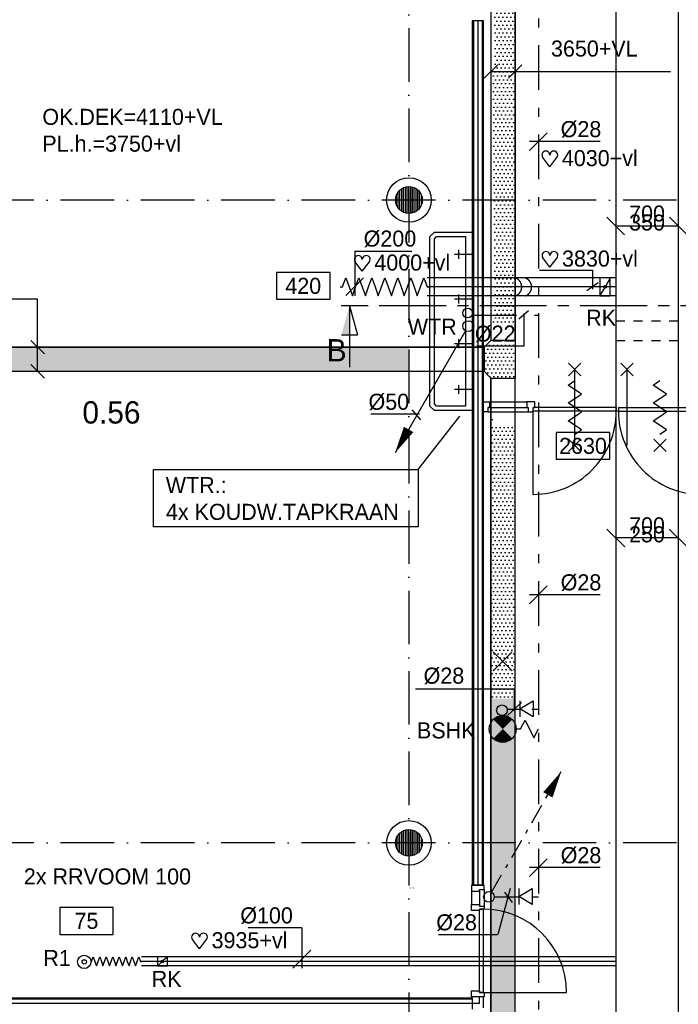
# Model space of a CAD drawing. Extents: x 25315 to 170951, y 867852 to 951952.
# Tile 17 of 119: x 70463 to 77842, y 896619 to 907647. Entities that reach past the tile are written whole.
import ezdxf
from ezdxf.enums import TextEntityAlignment as Align

# ---------------------------------------------------------------- set-up
doc = ezdxf.new("R2010")
doc.units = 0
doc.header["$LTSCALE"] = 100
for name, pattern in [('2322109', [10, 5, -2, 1, -2]), ('CENTER2', [11.25, 7.5, -1.25, 1.25, -1.25]), ('CENTER4', [5, 3.125, -0.625, 0.625, -0.625]), ('DASHDOT', [9, 6, -1.5, 0, -1.5]), ('HIDDEN', [2, 1, -1]), ('LURETOUR', [6, 4, -2])]:
    doc.linetypes.add(name, pattern=pattern)
doc.layers.get('0').update_dxf_attribs({"linetype": 'CONTINUOUS'})
for name, color, linetype in [('AL$7----_STRAMIEN', 1, 'DASHDOT'), ('AL74----_INRSANITAIR', 7, 'CONTINUOUS'), ('BOUW', 8, 'CONTINUOUS'), ('DOORSNEDE', 1, 'CONTINUOUS'), ('KABELGOOT', 8, 'CONTINUOUS'), ('WL524---', 4, 'CONTINUOUS'), ('WL531---', 4, 'CONTINUOUS'), ('WL561---', 4, 'CONTINUOUS'), ('WL570---', 3, 'CONTINUOUS'), ('WL570---_HARTLIJN', 7, 'CONTINUOUS'), ('WL570---_RETOUR', 3, 'CONTINUOUS'), ('WL570---_TOEVOER', 3, 'CONTINUOUS'), ('WM531---', 1, 'CONTINUOUS'), ('WM570---', 1, 'CONTINUOUS')]:
    doc.layers.add(name, color=color, linetype=linetype)
doc.styles.add('BURO-018', font='BUROFONT.shx', dxfattribs={"height": 180})
doc.styles.add('BURO-025', font='BUROFONT.shx', dxfattribs={"height": 250})
doc.styles.add('BURO-050', font='BUROFONT.shx', dxfattribs={"height": 500})
doc.styles.get("Standard").update_dxf_attribs({"font": 'ISOCP'})
pattern_1 = [(0, (8e-11, 771568.626), (21.875, 43.75), [0.7, -43.75])]

# ---------------------------------------------------------------- blocks, each defined once
blk = doc.blocks.new('LDV2121')
at = {"color": 0, "linetype": 'CONTINUOUS'}
blk.add_line((-0.25, -0.433), (-6.75, -11.691), dxfattribs=at)
blk.add_lwpolyline([(-6.75, -11.691, 0, 1, 0), (-5.5, -9.526, 1, 1, 0)], format="xyseb", dxfattribs=at)
blk.add_circle((0, 0), 0.5, dxfattribs=at)
blk = doc.blocks.new('LU-ORNAM-969610')
at = {"color": 0, "linetype": 'CONTINUOUS'}
for radius in [75, 25]:
    blk.add_circle((0, 0), radius, dxfattribs=at)
blk = doc.blocks.new('LU-1D-F-64238')
at = {"color": 0, "linetype": 'CONTINUOUS'}
for p, q in [((-284, 0), (-273, 0)), ((-273, 0), (-255, 50)), ((-255, 50), (-237, 0)), ((-237, 0), (-218, -50)), ((-218, -50), (-200, 0)), ((-200, 0), (-182, 50)), ((-182, 50), (-164, 0)), ((-164, 0), (-146, -50)), ((-146, -50), (-127, 0)), ((-127, 0), (-109, 50)), ((-109, 50), (-91, 0)), ((-91, 0), (-73, -50)), ((-73, -50), (-55, 0)), ((-55, 0), (-36, 50)), ((-36, 50), (-18, 0)), ((-18, 0), (0, -50)), ((0, -50), (18, 0)), ((18, 0), (36, 50)), ((36, 50), (55, 0)), ((55, 0), (73, -50)), ((73, -50), (91, 0)), ((91, 0), (109, 50)), ((109, 50), (127, 0)), ((127, 0), (146, -50)), ((146, -50), (164, 0)), ((164, 0), (182, 50)), ((182, 50), (200, 0)), ((200, 0), (218, -50)), ((218, -50), (237, 0)), ((237, 0), (255, 50)), ((255, 50), (273, 0)), ((273, 0), (284, 0))]:
    blk.add_line(p, q, dxfattribs=at)
blk = doc.blocks.new('LU-1D-K-64')
at = {"color": 0, "linetype": 'CONTINUOUS'}
for p, q in [((-0.5, 50), (0.5, 50)), ((-0.5, -50), (0.5, -50))]:
    blk.add_line(p, q, dxfattribs=at)
at = {"layer": 'WL570---_HARTLIJN', "linetype": 'CENTER2'}
blk.add_line((-0.5, 0), (0.5, 0), dxfattribs=at)
blk = doc.blocks.new('LU-ORND')
at = {"color": 0, "linetype": 'CONTINUOUS'}
for p, q in [((-3, 1.5), (-3, -1.5)), ((3, 1.5), (-3, 1.5)), ((3, -1.5), (3, 1.5)), ((-3, -1.5), (3, -1.5))]:
    blk.add_line(p, q, dxfattribs=at)
blk = doc.blocks.new('*U85', base_point=(76957, 125531))
at = {"layer": 'WM570---', "linetype": 'CONTINUOUS'}
for p, q in [((76957, 125881), (76357, 125881)), ((76957, 125881), (76957, 125431)), ((77057, 125630), (76858, 125431))]:
    blk.add_line(p, q, dxfattribs=at)
at = {"layer": 'WM570---', "linetype": 'CONTINUOUS', "style": 'BURO-018'}
blk.add_text('%%c100', height=180, dxfattribs=at).set_placement((76857, 125931), align=Align.RIGHT)
blk = doc.blocks.new('LU-2D-K-2BC')
at = {"color": 0, "linetype": 'CONTINUOUS'}
for p, q in [((-0.5, 350), (0.5, 350)), ((-0.5, -350), (0.5, -350))]:
    blk.add_line(p, q, dxfattribs=at)
blk = doc.blocks.new('LU-1D-K-C8')
at = {"color": 0, "linetype": 'CONTINUOUS'}
for p, q in [((-0.5, 100), (0.5, 100)), ((-0.5, -100), (0.5, -100))]:
    blk.add_line(p, q, dxfattribs=at)
at = {"layer": 'WL570---_HARTLIJN', "linetype": 'CENTER2'}
blk.add_line((-0.5, 0), (0.5, 0), dxfattribs=at)
blk = doc.blocks.new('LU-1D-KL-C874')
at = {"color": 0, "linetype": 'CONTINUOUS'}
for p, q in [((-58, 100), (-58, -100)), ((58, 100), (-58, 100)), ((51, 87), (7, 13)), ((58, -100), (58, 100)), ((-58, -100), (58, -100)), ((-7, -13), (-51, -87))]:
    blk.add_line(p, q, dxfattribs=at)
blk.add_circle((0, 0), 14.6, dxfattribs=at)
blk = doc.blocks.new('*U91', base_point=(76637, 136644))
at = {"layer": 'WM570---', "linetype": 'CONTINUOUS'}
for p, q in [((76637, 137044), (76637, 136544)), ((76637, 137044), (77276, 137044)), ((76736, 136744), (76537, 136545))]:
    blk.add_line(p, q, dxfattribs=at)
at = {"layer": 'WM570---', "linetype": 'CONTINUOUS', "style": 'BURO-018'}
blk.add_text('%%c200', height=180, dxfattribs=at).set_placement((76737, 137094))
blk = doc.blocks.new('LU-1D-F-C83EB')
at = {"color": 0, "linetype": 'CONTINUOUS'}
for p, q in [((-502, 0), (-473, 0)), ((-473, 0), (-437, 100)), ((-437, 100), (-400, 0)), ((-400, 0), (-364, -100)), ((-364, -100), (-328, 0)), ((-328, 0), (-291, 100)), ((-291, 100), (-255, 0)), ((-255, 0), (-218, -100)), ((-218, -100), (-182, 0)), ((-182, 0), (-146, 100)), ((-146, 100), (-109, 0)), ((-109, 0), (-73, -100)), ((-73, -100), (-36, 0)), ((-36, 0), (0, 100)), ((0, 100), (36, 0)), ((36, 0), (73, -100)), ((73, -100), (109, 0)), ((109, 0), (146, 100)), ((146, 100), (182, 0)), ((182, 0), (218, -100)), ((218, -100), (255, 0)), ((255, 0), (291, 100)), ((291, 100), (328, 0)), ((328, 0), (364, -100)), ((364, -100), (400, 0)), ((400, 0), (437, 100)), ((437, 100), (473, 0)), ((473, 0), (502, 0))]:
    blk.add_line(p, q, dxfattribs=at)
blk = doc.blocks.new('LDV1109')
at = {"color": 0, "linetype": 'CONTINUOUS'}
for p, q in [((5.875, 10.176), (6.75, 11.691)), ((5.312, 9.202), (5.5, 9.526)), ((4, 6.928), (4.937, 8.552)), ((3.437, 5.954), (3.625, 6.279)), ((2.125, 3.681), (3.062, 5.304)), ((1.562, 2.706), (1.75, 3.031)), ((0.25, 0.433), (1.187, 2.057))]:
    blk.add_line(p, q, dxfattribs=at)
blk.add_lwpolyline([(6.75, 11.691, 0, 1, 0), (5.5, 9.526, 1, 1, 0)], format="xyseb", dxfattribs=at)
blk.add_circle((0, 0), 0.5, dxfattribs=at)
blk = doc.blocks.new('LU-1D-KL-646F')
at = {"color": 0, "linetype": 'CONTINUOUS'}
for p, q in [((-56, 50), (-56, -50)), ((56, 50), (-56, 50)), ((45, 41), (10, 9)), ((56, -50), (56, 50)), ((-56, -50), (56, -50)), ((-10, -9), (-45, -41))]:
    blk.add_line(p, q, dxfattribs=at)
blk.add_circle((0, 0), 14, dxfattribs=at)
blk = doc.blocks.new('*U167', base_point=(77860, 130275))
at = {"layer": 'WM570---', "linetype": 'CONTINUOUS'}
for p, q in [((77410, 130374), (77610, 130175)), ((78110, 130374), (78310, 130175)), ((78210, 130275), (77510, 130275))]:
    blk.add_line(p, q, dxfattribs=at)
at = {"layer": 'WM570---', "linetype": 'CONTINUOUS', "style": 'BURO-018'}
for s, p in [('700', (77860, 130325)), ('250', (77860, 130225))]:
    blk.add_text(s, height=180, dxfattribs=at).set_placement(p, align=Align.CENTER)
blk = doc.blocks.new('*U90', base_point=(78220, 137319))
at = {"layer": 'WM570---', "linetype": 'CONTINUOUS'}
for p, q in [((77770, 137418), (77969, 137219)), ((78470, 137418), (78669, 137219)), ((78570, 137319), (77870, 137319))]:
    blk.add_line(p, q, dxfattribs=at)
at = {"layer": 'WM570---', "linetype": 'CONTINUOUS', "style": 'BURO-018'}
for s, p in [('700', (78220, 137369)), ('350', (78220, 137269))]:
    blk.add_text(s, height=180, dxfattribs=at).set_placement(p, align=Align.CENTER)
blk = doc.blocks.new('HART')
at = {"color": 1}
for q in [(-39.7, 52.4), (39.7, 52.4)]:
    blk.add_line((0, 0), q, dxfattribs=at)
for centre, start, end in [((-22.1, 65.7), 0, 217.1867), ((22.1, 65.7), 322.8133, 180)]:
    blk.add_arc(centre, 22.1, start, end, dxfattribs=at)
blk = doc.blocks.new('3048311')
at = {"color": 0, "linetype": 'CONTINUOUS'}
for p, q in [((-2.5, 1.5), (0, 0)), ((-2.5, -1.5), (-2.5, 1.5)), ((0, 0), (-2.5, -1.5)), ((0, -1.5), (0, 1.5))]:
    blk.add_line(p, q, dxfattribs=at)
at = {"color": 0, "linetype": 'CONTINUOUS', "style": 'BURO-018', "flags": 1}
blk.add_attdef('CV_MATCODE', (0, 0), '', height=1.8, dxfattribs=at)

msp = doc.modelspace()

# ---------------------------------------------------------------- hatches: boundary and pattern name
at = {"layer": 'BOUW'}
h = msp.add_hatch(dxfattribs=at)
h.set_pattern_fill('GEWPBET', color=256, scale=100, angle=90, style=0)
h.set_pattern_definition([(90, (74823.774, 905627.546), (-20, 1e-15), [])])
edge = h.paths.add_edge_path()
edge.add_arc((74823.8, 905627.5), 150, 0, 360)
h = msp.add_hatch(dxfattribs=at)
h.set_pattern_fill('GEWPBET', color=256, scale=100, angle=90, style=0)
h.set_pattern_definition([(90, (74823.774, 898427.546), (-20, 1e-15), [])])
edge = h.paths.add_edge_path()
edge.add_arc((74823.8, 898427.5), 150, 0, 360)
at = {"layer": 'WL531---'}
h = msp.add_hatch(dxfattribs=at)
h.set_pattern_fill('KABELGT', color=8, scale=7, style=0)
h.set_pattern_definition(pattern_1)
h.paths.add_polyline_path([(76012.7, 904129.3), (75770.7, 904129.3), (75770.7, 904053.7), (76012.7, 904053.7)])
h.paths.add_polyline_path([(75941.2, 904555.7), (75904.8, 904655.7), (75868.4, 904755.7), (75832, 904655.7), (75795.6, 904555.7), (75770.7, 904624.1), (75770.7, 904129.3), (76012.7, 904129.3), (76012.7, 904752.1), (75977.6, 904655.7)])
h.paths.add_polyline_path([(76012.7, 905627.5), (75770.7, 905627.5), (75770.7, 904624.1), (75795.6, 904555.7), (75832, 904655.7), (75868.4, 904755.7), (75904.8, 904655.7), (75941.2, 904555.7), (75977.6, 904655.7), (76012.7, 904752.1)])
h.paths.add_polyline_path([(76012.7, 907001.5), (75770.7, 907001.5), (75770.7, 905627.5), (76012.7, 905627.5)])
h.paths.add_polyline_path([(75770.7, 907067.7), (75770.7, 907001.5), (75947.6, 907001.5), (76012.7, 907066.7), (76012.7, 907067.7)])
h.paths.add_polyline_path([(76012.7, 907802.4, -0.0670921), (75770.7, 907736.3), (75770.7, 907067.7), (76012.7, 907067.7)])
h = msp.add_hatch(dxfattribs=at)
h.set_pattern_fill('KABELGT', color=8, scale=7, style=0)
h.set_pattern_definition(pattern_1)
h.paths.add_polyline_path([(76012.7, 903633.7), (76012.7, 903843.7), (76012.7, 904053.7), (75742.7, 904053.7), (75667.7, 903978.7), (75667.7, 903708.7), (75742.7, 903633.7)])
h.paths.add_polyline_path([(75877.6, 903843.5), (75884.1, 903843.5), (75884.1, 903844.9), (75877.6, 903844.9)], flags=24)
h = msp.add_hatch(dxfattribs=at)
h.set_pattern_fill('KABELGT', color=8, scale=7, style=0)
h.set_pattern_definition(pattern_1)
h.paths.add_polyline_path([(71913.9, 903978.7), (70664.7, 903978.7), (70664.7, 903708.7), (71913.9, 903708.7)])
h.paths.add_polyline_path([(70664.7, 903978.7), (68292.5, 903978.7), (68292.5, 903708.7), (70664.7, 903708.7)])
h.paths.add_polyline_path([(74823.6, 903978.7), (71913.9, 903978.7), (71913.9, 903708.7), (74823.6, 903708.7)])
h = msp.add_hatch(dxfattribs=at)
h.set_pattern_fill('KABELGT', color=8, scale=7, style=0)
h.set_pattern_definition(pattern_1)
h.paths.add_polyline_path([(76012.7, 903124.9), (75770.7, 903124.9), (75770.7, 903253.2), (75742.7, 903253.2), (75742.7, 900041.3), (76012.7, 900041.3)])
h = msp.add_hatch(dxfattribs=at)
h.set_pattern_fill('KABELGT', color=8, scale=7, style=0)
h.set_pattern_definition(pattern_1)
h.paths.add_polyline_path([(76012.7, 900041.3), (75742.7, 900041.3), (75742.7, 897905.7), (76012.7, 897905.7)])
h.paths.add_polyline_path([(76012.7, 897905.7), (75742.7, 897905.7), (75742.7, 895202.5), (76012.7, 895202.5)])
h.paths.add_polyline_path([(76012.7, 895202.5), (75742.7, 895202.5), (75742.7, 890925.6), (76012.7, 890925.6)])

# ---------------------------------------------------------------- linework, layer by layer
at = {"color": 2, "linetype": 'CONTINUOUS'}
for p, q in [((75768.4, 900566), (75980.5, 900353.8)), ((75768.4, 900353.8), (75980.5, 900566)), ((76074.5, 899703), (76124.5, 899803)), ((76124.5, 899803), (76224.5, 899603)), ((76024.5, 899703), (76074.5, 899703)), ((76224.5, 899603), (76274.5, 899703))]:
    msp.add_line(p, q, dxfattribs=at)
at = {"color": 2, "linetype": 'CONTINUOUS', "const_width": 150}
for points in [[(75927.5, 899756, 0.4142136), (75821.4, 899756, 1)], [(75927.5, 899649.9, -0.4142136), (75821.4, 899649.9, -1)]]:
    msp.add_lwpolyline(points, format="xyb", dxfattribs=at)
at = {"color": 2, "linetype": 'CONTINUOUS'}
for centre, radius in [((75866, 899912.2), 60), ((75874.5, 899703), 150)]:
    msp.add_circle(centre, radius, dxfattribs=at)
at = {"layer": 'AL$7----_STRAMIEN', "color": 1}
for p, q in [((74823.6, 948957), (74823.6, 883660.9)), ((87723.6, 905627.5), (61609.4, 905627.5)), ((87723.6, 905627.5), (61609.4, 905627.5)), ((87723.6, 898427.5), (61609.4, 898427.5)), ((87723.6, 898427.5), (61609.4, 898427.5))]:
    msp.add_line(p, q, dxfattribs=at)
at = {"layer": 'AL74----_INRSANITAIR', "color": 8, "linetype": 'CONTINUOUS'}
for p, q in [((75058.6, 905218.5), (75108.6, 905268.5)), ((75108.6, 905268.5), (75233.6, 905268.5)), ((75233.6, 905268.5), (75533.6, 905268.5)), ((75058.6, 903318.5), (75058.6, 905218.5)), ((75108.6, 905193.5), (75133.6, 905218.5)), ((75108.6, 903343.5), (75108.6, 905193.5)), ((75133.6, 905218.5), (75233.6, 905218.5)), ((75233.6, 905218.5), (75458.6, 905218.5)), ((75458.6, 905218.5), (75458.6, 903318.5)), ((75533.6, 905068), (75533.6, 903068)), ((75108.6, 903268.5), (75058.6, 903318.5)), ((75133.6, 903318.5), (75108.6, 903343.5)), ((75233.6, 903268.5), (75108.6, 903268.5)), ((75233.6, 903318.5), (75133.6, 903318.5)), ((75458.6, 903318.5), (75233.6, 903318.5)), ((75533.6, 903268.5), (75233.6, 903268.5))]:
    msp.add_line(p, q, dxfattribs=at)
for points in [[(75383.6, 904968.4), (75383.6, 905068.4)], [(75533.6, 905018.4), (75333.6, 905018.4)], [(75533.6, 904518.4), (75333.6, 904518.4)], [(75383.6, 904468.4), (75383.6, 904568.4)], [(75383.6, 903968.4), (75383.6, 904068.4)], [(75533.6, 904018.4), (75333.6, 904018.4)], [(75533.6, 903505.1), (75333.6, 903505.1)], [(75383.6, 903455.1), (75383.6, 903555.1)]]:
    msp.add_lwpolyline(points, dxfattribs=at)
at = {"layer": 'BOUW'}
for p, q in [((75533.6, 907632.7), (75533.6, 897953.7)), ((75658.6, 907632.7), (75533.6, 907632.7)), ((75548.6, 907632.7), (75548.6, 897953.7)), ((75596.1, 907632.7), (75596.1, 897953.7)), ((75643.6, 907632.7), (75643.6, 897953.7)), ((75658.6, 897953.7), (75658.6, 907632.7)), ((75533.6, 907475.4), (75533.6, 906825.4)), ((76751.1, 903659.2), (76611.1, 903799.2)), ((76611.1, 903659.2), (76751.1, 903799.2)), ((76681.1, 902879.2), (76681.1, 903729.2)), ((77337.1, 903659.2), (77197.1, 903799.2)), ((77197.1, 903659.2), (77337.1, 903799.2)), ((77267.1, 902879.2), (77267.1, 903729.2)), ((76606.1, 903554.2), (76681.1, 903604.2)), ((77561.1, 903554.2), (77636.1, 903604.2)), ((76756.1, 903454.2), (76606.1, 903554.2)), ((77711.1, 903454.2), (77561.1, 903554.2)), ((76606.1, 903354.2), (76681.1, 903404.2)), ((76681.1, 903404.2), (76756.1, 903454.2)), ((77561.1, 903354.2), (77636.1, 903404.2)), ((77636.1, 903404.2), (77711.1, 903454.2)), ((75725.6, 903367.2), (76143.1, 903367.2)), ((75725.6, 903304.2), (76143.1, 903304.2)), ((77146.1, 903304.2), (76216.1, 903304.2)), ((77146.1, 903264.2), (76216.1, 903264.2)), ((76756.1, 903254.2), (76606.1, 903354.2)), ((77146.1, 903304.2), (77146.1, 903264.2)), ((77171.1, 903264.2), (77146.1, 903264.2)), ((77171.1, 903304.2), (78101.1, 903304.2)), ((77171.1, 903304.2), (77171.1, 903264.2)), ((77171.1, 903264.2), (78101.1, 903264.2)), ((77711.1, 903254.2), (77561.1, 903354.2)), ((75708.6, 903253.2), (76160.1, 903253.2)), ((76606.1, 903154.2), (76681.1, 903204.2)), ((76756.1, 903054.2), (76606.1, 903154.2)), ((76681.1, 903204.2), (76756.1, 903254.2)), ((77561.1, 903154.2), (77636.1, 903204.2)), ((77711.1, 903054.2), (77561.1, 903154.2)), ((77636.1, 903204.2), (77711.1, 903254.2)), ((76681.1, 903004.2), (76756.1, 903054.2)), ((77636.1, 903004.2), (77711.1, 903054.2)), ((76751.1, 902809.2), (76611.1, 902949.2)), ((76611.1, 902809.2), (76751.1, 902949.2)), ((77706.1, 902809.2), (77566.1, 902949.2)), ((77566.1, 902809.2), (77706.1, 902949.2)), ((74837.9, 897924.2), (74837.9, 897919.2)), ((74872.9, 897924.2), (74872.9, 897919.2)), ((75533.6, 897953.7), (75658.6, 897953.7)), ((75614.6, 897686.7), (75654.6, 897686.7)), ((75614.6, 896752.7), (75614.6, 897686.7)), ((75654.6, 897686.7), (75654.6, 896752.7)), ((75526.6, 896702.7), (75526.6, 896769.7)), ((75526.6, 896769.7), (75614.6, 896769.7)), ((75614.6, 896769.7), (75614.6, 896752.7)), ((67713.6, 896690.2), (75533.6, 896690.2)), ((75533.6, 896675.2), (67713.6, 896675.2)), ((75665.6, 896702.7), (75526.6, 896702.7)), ((75533.6, 896690.2), (75533.6, 896565.2)), ((75654.6, 896752.7), (75614.6, 896752.7)), ((75614.6, 896752.7), (75665.6, 896752.7)), ((75614.6, 896627.7), (75614.6, 896702.9)), ((75654.6, 896752.7), (76588.6, 896752.7)), ((75654.6, 896700.6), (75654.6, 896580.2)), ((75665.6, 896752.7), (75665.6, 896702.7)), ((75614.6, 896627.7), (67713.6, 896627.7))]:
    msp.add_line(p, q, dxfattribs=at)
at = {"layer": 'BOUW', "color": 1}
for p, q in [((76374, 906381.4), (76174, 906181.4)), ((76965.9, 906281.4), (76174, 906281.4)), ((76374, 901305.4), (76174, 901105.4)), ((76965.9, 901205.4), (76174, 901205.4)), ((76374, 898250.1), (76174, 898050.1)), ((76965.9, 898150.1), (76174, 898150.1))]:
    msp.add_line(p, q, dxfattribs=at)
at = {"layer": 'BOUW'}
for points in [[(75658.6, 903253.2), (75658.6, 903367.2), (75725.6, 903367.2), (75725.6, 903304.2), (75708.6, 903304.2), (75708.6, 903253.2), (75658.6, 903253.2)], [(76160.1, 903253.2), (76216.1, 903253.2), (76216.1, 903304.2), (76233.1, 903304.2), (76233.1, 903367.2), (76143.1, 903367.2), (76143.1, 903304.2), (76160.1, 903304.2), (76160.1, 903253.2), (76216.1, 903253.2)], [(76216.1, 902330.2), (76216.1, 903264.2)], [(75526.6, 897886.7), (75526.6, 897736.7)], [(75614.6, 897886.7), (75614.6, 897736.7)], [(75665.6, 897903.7), (75665.6, 897719.7)], [(75665.6, 897719.7), (75665.6, 897686.7), (75614.6, 897686.7), (75614.6, 897669.7), (75526.6, 897669.7), (75526.6, 897736.7), (75614.6, 897736.7), (75614.6, 897719.7), (75665.6, 897719.7), (75665.6, 897686.7)]]:
    msp.add_lwpolyline(points, dxfattribs=at)
msp.add_lwpolyline([(75614.6, 897886.7), (75614.6, 897903.7), (75665.6, 897903.7), (75665.6, 897953.7), (75526.6, 897953.7), (75526.6, 897886.7)], close=True, dxfattribs=at)
for centre, radius in [((74823.8, 905627.5), 250), ((74823.8, 905627.5), 150), ((74823.8, 898427.5), 250), ((74823.8, 898427.5), 150)]:
    msp.add_circle(centre, radius, dxfattribs=at)
for centre, radius, start, end in [((76215.5, 903260.8), 930.6, 270.03613, 0.20977), ((78101.7, 903260.8), 930.6, 179.79023, 269.96387), ((75654.6, 896752.7), 934, 0, 90)]:
    msp.add_arc(centre, radius, start, end, dxfattribs=at)
at = {"layer": 'DOORSNEDE', "color": 150}
msp.add_line((74254.6, 904441.5), (74063, 904441.5), dxfattribs=at)
at = {"layer": 'DOORSNEDE', "color": 210, "linetype": 'CENTER2'}
msp.add_line((79742, 904441.5), (74074.4, 904441.5), dxfattribs=at)
at = {"layer": 'DOORSNEDE', "color": 210}
for p, q in [((74157.4, 904441.5), (74247.7, 904116.4)), ((74157.4, 904441.5), (74157.4, 903755.2)), ((74067.1, 904116.4), (74247.7, 904116.4))]:
    msp.add_line(p, q, dxfattribs=at)
msp.add_solid([(74067.1, 904116.4), (74157.4, 904116.4), (74157.4, 904441.5)], dxfattribs=at)
at = {"layer": 'KABELGOOT', "color": 8}
for p, q in [((75742.7, 909445.7, 3650), (75742.7, 904053.7, 3650)), ((75742.7, 909445.7, 3710), (75742.7, 904053.7, 3710)), ((76012.7, 904053.7, 3710), (76012.7, 909445.7, 3710)), ((76012.7, 909445.7, 3650), (76012.7, 904053.7, 3650)), ((75668.7, 906992.7, 3650), (75818.7, 907142.7, 3650)), ((75938.7, 906992.7, 3650), (76088.7, 907142.7, 3650)), ((75743.7, 907067.7, 3650), (76379.7, 907067.7, 3650)), ((76379.7, 907067.7, 3650), (77754.7, 907067.7, 3650)), ((70664.7, 904516.7, 3650), (69289.7, 904516.7, 3650)), ((70664.7, 903708.7, 3650), (70664.7, 904516.7, 3650)), ((70739.7, 903903.7, 3650), (70589.7, 904053.7, 3650)), ((75667.7, 903978.7, 3650), (75742.7, 904053.7, 3650)), ((76012.7, 904053.7, 3650), (75742.7, 904053.7, 3650)), ((75742.7, 904053.7, 3650), (75742.7, 904053.7, 3650)), ((76012.7, 904053.7, 3650), (76012.7, 903843.7, 3650)), ((75667.7, 903978.7, 3710), (67905.7, 903978.7, 3710)), ((67905.7, 903978.7, 3650), (75667.7, 903978.7, 3650)), ((75667.7, 903978.7, 3650), (75667.7, 903708.7, 3650)), ((75667.7, 903978.7, 3650), (75667.7, 903978.7, 3650)), ((76012.7, 903843.7, 3650), (76012.7, 903633.7, 3650)), ((76012.7, 903843.7, 3650), (76012.7, 903843.7, 3650)), ((67905.7, 903708.7, 3650), (75667.7, 903708.7, 3650)), ((67905.7, 903708.7, 3710), (75667.7, 903708.7, 3710)), ((70739.7, 903633.7, 3650), (70589.7, 903783.7, 3650)), ((75742.7, 903633.7, 3650), (75667.7, 903708.7, 3650)), ((75667.7, 903708.7, 3650), (75667.7, 903708.7, 3650)), ((75742.7, 903633.7, 3710), (75742.7, 887696.2, 3710)), ((75742.7, 887627.6, 3650), (75742.7, 903633.7, 3650)), ((75742.7, 903633.7, 3650), (76012.7, 903633.7, 3650)), ((75742.7, 903633.7, 3650), (75742.7, 903633.7, 3650)), ((76012.7, 887696.2, 3650), (76012.7, 903633.7, 3650)), ((76012.7, 887627.6, 3710), (76012.7, 903633.7, 3710))]:
    msp.add_line(p, q, dxfattribs=at)
at = {"layer": 'WL531---', "linetype": '2322109'}
for p, q in [((76277.4, 909360.1), (76277.4, 887948)), ((75529.8, 904338.3), (76277.4, 904338.3)), ((75924.7, 899923.4), (76075.6, 899923.4)), ((76202, 899923.4), (76277.4, 899923.4)), ((75780.9, 897822.4), (76056.4, 897822.4)), ((76201.9, 897822.4), (76277.4, 897822.4))]:
    msp.add_line(p, q, dxfattribs=at)
at = {"layer": 'WL531---', "color": 1}
for p, q in [((76055.3, 904297.4), (76163.5, 904389.3)), ((76109.4, 904356.8), (76109.4, 903990.8)), ((74927.6, 902607.6), (75395.8, 903207.9)), ((71961.9, 901968.7), (71961.9, 902607.6)), ((71961.9, 902607.6), (74927.6, 902607.6)), ((74927.6, 902607.6), (74927.6, 901968.7)), ((74927.6, 901968.7), (71961.9, 901968.7)), ((76005.2, 900148.2), (74898.6, 900148.2)), ((76005.2, 899906.5), (76005.2, 900148.2)), ((75926.8, 899854.3), (76083.6, 899998))]:
    msp.add_line(p, q, dxfattribs=at)
at = {"layer": 'WL561---', "color": 1}
msp.add_circle((75482.6, 904362.1), 55.7, dxfattribs=at)
at = {"layer": 'WL570---', "color": 1}
for p, q in [((76286.5, 904842.4), (76881.2, 904842.4)), ((76881.2, 904842.4), (76881.2, 904627.4)), ((76817.9, 904614.7), (76944.4, 904703.3))]:
    msp.add_line(p, q, dxfattribs=at)
at = {"layer": 'WL570---', "linetype": 'HIDDEN'}
for p, q in [((77840.9, 904268.9), (77141.3, 904268.9)), ((77840.9, 904049.5), (77141.3, 904049.5))]:
    msp.add_line(p, q, dxfattribs=at)
at = {"layer": 'WL570---_HARTLIJN', "color": 1, "linetype": 'CONTINUOUS'}
for p, q in [((74854.9, 903277.9), (74954, 903166.4)), ((74941.6, 903228.4), (74396.1, 903228.4))]:
    msp.add_line(p, q, dxfattribs=at)
at = {"layer": 'WL570---_RETOUR', "linetype": 'LURETOUR'}
for centre in [(75982.2, 904653.8), (76092.8, 904653.8)]:
    msp.add_arc(centre, 105.7, 290.99023, 73.10247, dxfattribs=at)
at = {"layer": 'WM531---', "linetype": 'CONTINUOUS'}
for p, q in [((76109.4, 903990.8), (75586.2, 903990.8)), ((75822.2, 897405.9), (75960.7, 897921.2)), ((75982.4, 897760.9), (75899.2, 897875.2)), ((75815.6, 897397.4), (75153.5, 897397.4))]:
    msp.add_line(p, q, dxfattribs=at)

# ---------------------------------------------------------------- block references
at = {"layer": 'WL524---', "color": 2, "xscale": 121.5, "yscale": 121.5, "zscale": 121.5}
msp.add_blockref('LDV2121', (75488.7, 904215.2), dxfattribs=at)
at = {"layer": 'WL531---', "color": 2, "xscale": 120, "yscale": 120, "zscale": 120}
msp.add_blockref('LDV1109', (75720.3, 897822.4), dxfattribs=at)
at = {"layer": 'WL561---', "color": 2, "xscale": 60, "yscale": 60, "zscale": 60, "rotation": 180}
for p in [(76065.9, 899927.7), (76053.7, 897825.4)]:
    msp.add_blockref('3048311', p, dxfattribs=at)
at = {"layer": 'WL570---', "color": 1, "xscale": 2, "yscale": 2, "zscale": 2}
for p in [(76402.4, 906000), (76403.9, 904875), (74301.4, 904830.3), (72478.2, 897240.4)]:
    msp.add_blockref('HART', p, dxfattribs=at)
at = {"layer": 'WL570---_RETOUR', "linetype": 'LURETOUR'}
for name, p, xscale, rotation in [('LU-2D-K-2BC', (77491.2, 907620.3), 9261.150593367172, 270), ('LU-1D-K-C8', (76083, 904655.7), 2108.379021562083, 180), ('LU-2D-K-2BC', (77491.2, 899102.1), 7806.11825709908, 270), ('LU-1D-K-64', (74481.5, 897099.3), 5309.671777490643, 180), ('LU-1D-K-64', (77139.1, 897099.3), 2.324335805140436, 180)]:
    msp.add_blockref(name, p, dxfattribs=dict(at, xscale=xscale, rotation=rotation))
at = {"layer": 'WL570---_RETOUR', "linetype": 'CONTINUOUS'}
for name, p in [('LU-1D-KL-C874', (77021.7, 904655.7)), ('LU-1D-KL-646F', (72062.2, 897099.3))]:
    msp.add_blockref(name, p, dxfattribs=at)
at = {"layer": 'WL570---_RETOUR'}
msp.add_blockref('LU-ORNAM-969610', (71186.8, 897094.4), dxfattribs=at)
at = {"layer": 'WL570---_RETOUR', "linetype": 'LURETOUR'}
msp.add_blockref('LU-1D-F-64238', (71542.3, 897099.3), dxfattribs=at)
at = {"layer": 'WL570---_TOEVOER', "linetype": 'CONTINUOUS'}
msp.add_blockref('LU-1D-F-C83EB', (74554.1, 904655.7), dxfattribs=at)
at = {"layer": 'WM570---'}
for name, p in [('*U90', (77491.6, 905335.9)), ('*U91', (74217.1, 904655.7)), ('*U167', (77491.2, 901843.4)), ('*U85', (73623.6, 897125.5))]:
    msp.add_blockref(name, p, dxfattribs=at)
ref = msp.add_blockref('LU-ORND', (73640, 904666), dxfattribs=dict(at, xscale=100, yscale=100, zscale=100))
ref.add_attrib('LU_TEXT1', '420', dxfattribs={"layer": '0', "color": 1, "linetype": 'CONTINUOUS', "height": 180, "style": 'BURO-018'}).set_placement((73640, 904666), align=Align.MIDDLE)
ref = msp.add_blockref('LU-ORND', (76774, 902873.8), dxfattribs=dict(at, xscale=100, yscale=100, zscale=100))
ref.add_attrib('LU_TEXT1', '2630', dxfattribs={"layer": '0', "color": 1, "linetype": 'CONTINUOUS', "height": 180, "style": 'BURO-018'}).set_placement((76774, 902873.8), align=Align.MIDDLE)
ref = msp.add_blockref('LU-ORND', (71211.5, 897553), dxfattribs=dict(at, xscale=100, yscale=100, zscale=100))
ref.add_attrib('LU_TEXT1', '75', dxfattribs={"layer": '0', "color": 1, "linetype": 'CONTINUOUS', "height": 180, "style": 'BURO-018'}).set_placement((71211.5, 897553), align=Align.MIDDLE)

# ---------------------------------------------------------------- texts
at = {"layer": 'BOUW', "color": 1, "style": 'BURO-018'}
for s, p in [('OK.DEK=4110+VL', (70717.4, 906468.8)), ('%%C28', (76524, 906331.4)), ('PL.h.=3750+vl', (70717.4, 906168.8)), ('WTR', (74811.2, 904119.4)), ('%%C28', (76524, 901255.4)), ('%%C28', (74988.3, 900210.4)), ('BSHK', (74914.5, 899597.3)), ('%%C28', (76524, 898200.1)), ('2x RRVOOM 100', (70510.1, 897961.7))]:
    msp.add_text(s, height=180, dxfattribs=at).set_placement(p)
at = {"layer": 'BOUW', "style": 'BURO-025'}
msp.add_text('0.56', height=250, dxfattribs=at).set_placement((71166.2, 903123.7))
at = {"layer": 'DOORSNEDE', "color": 2, "style": 'BURO-050'}
msp.add_text('B', height=250, dxfattribs=at).set_placement((73902.9, 903819.3))
at = {"layer": 'KABELGOOT', "color": 8, "style": 'BURO-018'}
msp.add_text('3650+VL', height=180, dxfattribs=at).set_placement((76900.8, 907323.7), align=Align.MIDDLE)
at = {"layer": 'KABELGOOT', "color": 8, "flags": 3}
msp.add_attdef('HULPSTUK', (75877.7, 903843.7, 3650), 'T-stuk C   270  270  270', height=1, dxfattribs=at)
at = {"layer": 'WL531---', "color": 1, "style": 'BURO-018'}
for s, p in [('WTR.: ', (72099.8, 902344.8)), ('4x KOUDW.TAPKRAAN', (72101.9, 902044.8))]:
    msp.add_text(s, height=180, dxfattribs=at).set_placement(p)
at = {"layer": 'WL570---', "color": 1, "style": 'BURO-018'}
for s, p in [('4030+vl', (76537.5, 906006.8)), ('4000+vl', (74436.6, 904837)), ('3830+vl', (76539.1, 904881.7)), ('3935+vl', (72613.3, 897247.1)), ('R1', (70728.4, 897048.4)), ('RK', (71942.3, 896814.3))]:
    msp.add_text(s, height=180, dxfattribs=at).set_placement(p)
at = {"layer": 'WL570---_HARTLIJN', "color": 1, "linetype": 'CENTER4', "style": 'BURO-018'}
msp.add_text('%%c50', height=180, dxfattribs=at).set_placement((74371.3, 903277.9))
at = {"layer": 'WL570---_RETOUR', "color": 1, "style": 'BURO-018'}
msp.add_text('RK', height=180, dxfattribs=at).set_placement((76810.1, 904219.2))
at = {"layer": 'WM531---', "linetype": 'CONTINUOUS', "style": 'BURO-018'}
for s, p in [('%%C22', (76018.3, 904040.8)), ('%%C28', (75585.5, 897447.4))]:
    msp.add_text(s, height=180, dxfattribs=at).set_placement(p, align=Align.RIGHT)

doc.saveas('drawing.dxf')
